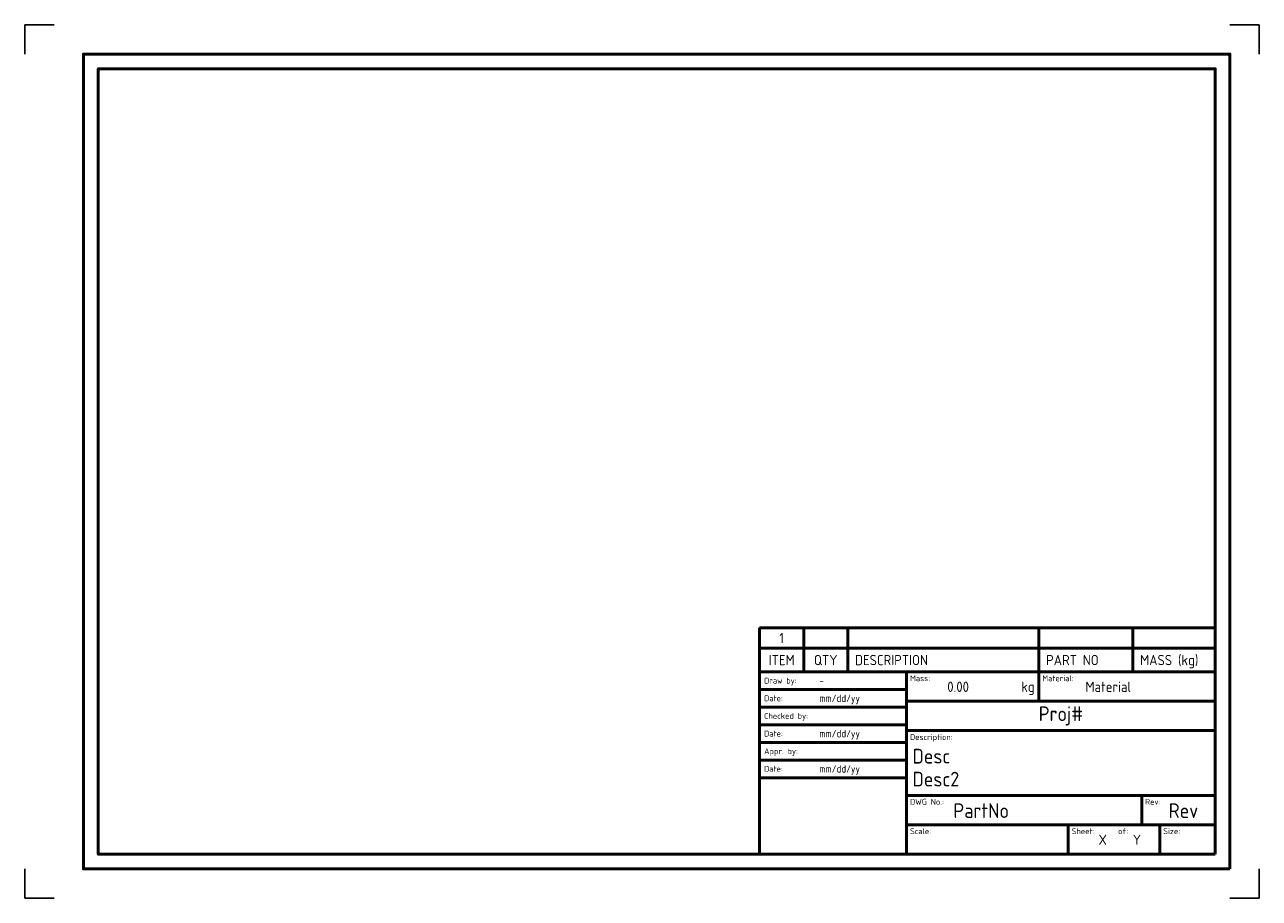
# Model space of a CAD drawing. Header units: millimetres. Extents: x 0 to 420, y 0 to 297.
import ezdxf
from ezdxf.enums import TextEntityAlignment as Align

# ---------------------------------------------------------------- set-up
doc = ezdxf.new("R2010")
doc.units = ezdxf.units.MM
for name, color, linetype, lineweight in [('Contour', 7, 'Continuous', 50), ('Partslist', 5, 'Continuous', 50), ('Titleblock', 5, 'Continuous', 50)]:
    doc.layers.add(name, color=color, linetype=linetype, lineweight=lineweight)
doc.layers.add('Paper', color=8, linetype='Continuous')
doc.styles.get("Standard").update_dxf_attribs({"font": 'isocp.shx'})

# ---------------------------------------------------------------- blocks, each defined once
blk = doc.blocks.new('A3Border')
at = {"layer": 'Paper'}
for p, q in [((0, 297), (0, 287)), ((10, 297), (0, 297)), ((420, 297), (410, 297)), ((420, 287), (420, 297)), ((0, 10), (0, 0)), ((420, 0), (420, 10)), ((0, 0), (10, 0)), ((410, 0), (420, 0))]:
    blk.add_line(p, q, dxfattribs=at)
at = {"layer": 'Titleblock'}
for points in [[(410, 10), (410, 287), (20, 287), (20, 10)], [(405, 15), (405, 282), (25, 282), (25, 15)]]:
    blk.add_lwpolyline(points, close=True, dxfattribs=at)
blk = doc.blocks.new('TitleBlock')
at = {"layer": 'Titleblock'}
for p, q in [((-155, 0), (-155, 62)), ((-155, 62), (0, 62)), ((-105, 62), (-105, 0)), ((-60, 62), (-60, 52)), ((0, 0), (0, 62)), ((-155, 56), (-105, 56)), ((0, 52), (-105, 52)), ((-155, 50), (-105, 50)), ((-155, 44), (-105, 44)), ((0, 42), (-105, 42)), ((-155, 38), (-105, 38)), ((-155, 32), (-105, 32)), ((-155, 26), (-105, 26)), ((0, 20), (-105, 20)), ((-25, 10), (-25, 20)), ((0, 10), (-105, 10)), ((-50, 0), (-50, 10)), ((-18.85, 0), (-18.85, 10)), ((-155, 0), (0, 0))]:
    blk.add_line(p, q, dxfattribs=at)
at = {"layer": 'Titleblock', "color": 140}
for s, p in [('Draw by:', (-153.45, 59)), ('Date:', (-153.45, 53)), ('Checked by:', (-153.45, 47)), ('Date:', (-153.45, 41)), ('Appr. by:', (-153.45, 35)), ('Date:', (-153.45, 29))]:
    blk.add_text(s, height=2, dxfattribs=at).set_placement(p, align=Align.MIDDLE_LEFT)
for s, p in [('Mass:', (-103.83, 58.81)), ('Material:', (-58.83, 58.81)), ('Description:', (-103.83, 38.81)), ('DWG No.:', (-103.83, 16.81)), ('Rev:', (-23.83, 16.81)), ('Scale:', (-103.83, 6.81)), ('Sheet:', (-48.83, 6.81)), ('of:', (-33.03, 6.81)), ('Size:', (-17.69, 6.81))]:
    blk.add_text(s, height=2, dxfattribs=at).set_placement(p)
at = {"layer": 'Titleblock', "color": 1}
blk.add_text('kg', height=3.5, dxfattribs=at).set_placement((-65.99, 55.16))
for tag, p in [('DRAWBY', (-134.68, 59)), ('DRAWDATE', (-134.68, 53)), ('CHECKEDBY', (-134.68, 47)), ('CHECKEDDATE', (-134.68, 41)), ('APPRBY', (-134.68, 35)), ('APPRDATE', (-134.68, 29))]:
    blk.add_attdef(tag, text='', height=2.5, dxfattribs=at).set_placement(p, align=Align.MIDDLE_LEFT)
for tag, p, height in [('MASS', (-91.16, 55.16), 3.5), ('MATERIAL', (-44.13, 55.16), 3.5), ('DESCR', (-103, 30.82), 5), ('DESCR2', (-103, 23.01), 5), ('DWGNUMBER', (-89.09, 12.3), 5), ('REVNUMBER', (-15.82, 12.3), 5), ('USER1', (-93.49, 3.16), 3.5), ('USER2', (-79.06, 3.16), 3.5), ('USER3', (-39.69, 3.16), 3.5), ('USER4', (-28.04, 3.16), 3.5), ('FORMAT', (-8.92, 3.16), 3.5)]:
    blk.add_attdef(tag, p, '', height=height, dxfattribs=at)
blk.add_attdef('PROJECTNUMBER', text='', height=5, dxfattribs=at).set_placement((-52.5, 47), align=Align.MIDDLE)
blk = doc.blocks.new('PLHeader')
at = {"layer": 'Partslist'}
for p, q in [((0, 8), (-155, 8)), ((-155, 8), (-155, 0)), ((-140, 8), (-140, 0)), ((-125, 8), (-125, 0)), ((-60, 0), (-60, 8)), ((-28, 0), (-28, 8)), ((0, 0), (0, 8)), ((-155, 0), (0, 0))]:
    blk.add_line(p, q, dxfattribs=at)
at = {"layer": 'Partslist', "color": 1}
for s, p in [('ITEM', (-147.5, 4)), ('QTY', (-132.5, 4))]:
    blk.add_text(s, height=3.5, dxfattribs=at).set_placement(p, align=Align.MIDDLE)
for s, p in [('DESCRIPTION', (-122.53, 4)), ('PART NO', (-57.53, 4)), ('MASS (kg)', (-25.53, 4))]:
    blk.add_text(s, height=3.5, dxfattribs=at).set_placement(p, align=Align.MIDDLE_LEFT)
blk = doc.blocks.new('PLRow')
at = {"layer": 'Partslist'}
for p, q in [((0, 7), (-155, 7)), ((-155, 7), (-155, 0)), ((-140, 7), (-140, 0)), ((-125, 7), (-125, 0)), ((-60, 0), (-60, 7)), ((-28, 0), (-28, 7)), ((0, 0), (0, 7)), ((-155, 0), (0, 0))]:
    blk.add_line(p, q, dxfattribs=at)
at = {"layer": 'Partslist', "color": 1}
for tag, p in [('ITEMNUMBER', (-147.5, 3.5)), ('QTY', (-132.5, 3.5))]:
    blk.add_attdef(tag, text='', height=3.5, dxfattribs=at).set_placement(p, align=Align.MIDDLE)
for tag, p in [('DESCR1', (-122.91, 3.5)), ('PARTNUMBER', (-58.02, 3.5)), ('MASS', (-25.92, 3.5))]:
    blk.add_attdef(tag, text='', height=3.5, dxfattribs=at).set_placement(p, align=Align.MIDDLE_LEFT)

msp = doc.modelspace()

# ---------------------------------------------------------------- block references
at = {"layer": 'Contour'}
for name, p in [('A3Border', (0, 0)), ('PLHeader', (405, 77))]:
    msp.add_blockref(name, p, dxfattribs=at)
for name, p, values in [('PLRow', (405, 85), {'ITEMNUMBER': '1'}), ('TitleBlock', (405, 15), {'PROJECTNUMBER': 'Proj#', 'DWGNUMBER': 'PartNo', 'DESCR': 'Desc', 'DESCR2': 'Desc2', 'REVNUMBER': 'Rev', 'USER3': 'X', 'USER4': 'Y', 'MATERIAL': 'Material', 'MASS': '0.00', 'DRAWBY': '-', 'DRAWDATE': 'mm/dd/yy', 'CHECKEDDATE': 'mm/dd/yy', 'APPRDATE': 'mm/dd/yy'})]:
    msp.add_blockref(name, p, dxfattribs=at).add_auto_attribs(values)

doc.saveas('drawing.dxf')
